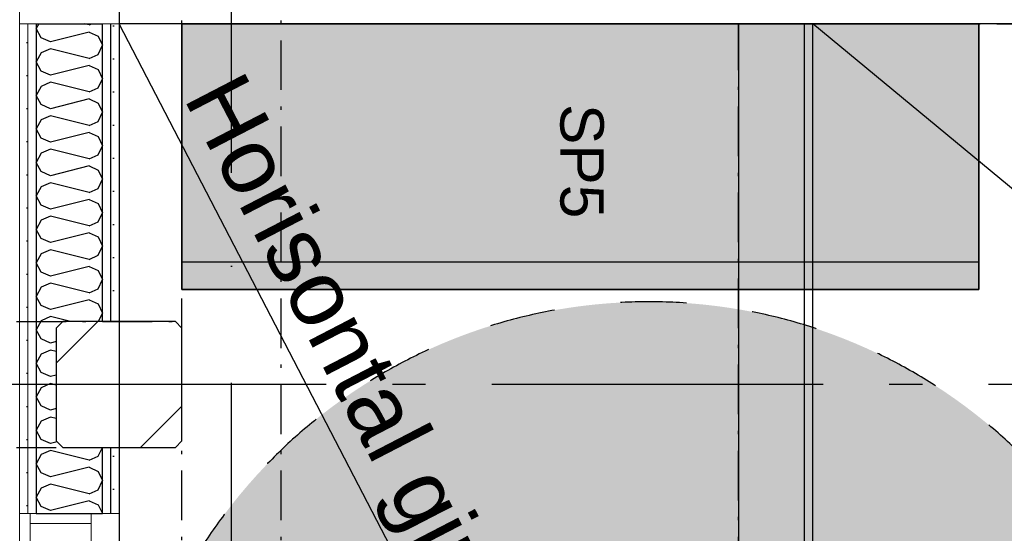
# Model space of a CAD drawing. Header units: millimetres. Extents: x -173281 to 144469, y -85977 to 83288.
# Tile 161 of 256: x -65223 to -63737, y -35642 to -34866. Entities that reach past the tile are written whole.
import ezdxf
from ezdxf.enums import TextEntityAlignment as Align

# ---------------------------------------------------------------- set-up
doc = ezdxf.new("R2010")
doc.units = ezdxf.units.MM
doc.header["$LTSCALE"] = 0.5
doc.header["$MEASUREMENT"] = 0
for name, pattern in [('Akselinje', [1500, 1000, -200, 100, -200]), ('Over snittplan', [260, 150, -50, 10, -50]), ('PLINE', [0]), ('Prikk & stiplet', [1340.555525, 705.555534, -352.777767, 0, -282.222223]), ('Stipling', [400, 200, -200])]:
    doc.linetypes.add(name, pattern=pattern)
for name, color, linetype in [('00 Møblering fra Hellevang Kontorsystermer AS(Nye konstruksjoner)', 7, 'Continuous'), ('222- Søyler', 7, 'Continuous'), ('222- Søyler  (Skravur)', 7, 'Continuous'), ('223- Bjelker', 7, 'Continuous'), ('24-- Innervegger (Skravur)(Nye konstruksjoner)', 7, 'Continuous'), ('24-- Innervegger(Nye konstruksjoner)', 7, 'Continuous'), ('242- Ikke-bærende innervegger (Skravur)(Nye konstruksjoner)', 7, 'Continuous'), ('244- Vinduer_ dører_ foldevegger(Nye konstruksjoner)', 7, 'Continuous'), ('245- Skjørt(Nye konstruksjoner)', 7, 'Continuous'), ('256- Faste himlinger og overflatebehandling', 7, 'Continuous'), ('256- Faste himlinger og overflatebehandling(Nye konstruksjoner)', 7, 'Continuous'), ('279- Annet fast inventar(Nye konstruksjoner)', 7, 'Continuous'), ('82-- Modullinjer', 7, 'Continuous'), ('852- Teknisk_symbolsk informasjon_ bygning(Nye konstruksjoner)', 7, 'Continuous'), ('862- M___Nettoareal(Nye konstruksjoner)', 7, 'Continuous'), ('862- M___Nettoareal(Polylinje)(Nye konstruksjoner)', 7, 'Continuous'), ('862- M___Nettoareal(Tekst)(Nye konstruksjoner)', 7, 'Continuous')]:
    doc.layers.add(name, color=color, linetype=linetype)
doc.layers.add('234- Vinduer_ dører_ porter(Nye konstruksjoner)', color=7, linetype='Continuous', lineweight=0)
doc.layers.add('236- Innvendig kledning og overflate(Nye konstruksjoner)', color=7, linetype='Continuous', lineweight=0)
doc.styles.add('GENERATED_STYLE_1', font='arial.ttf')
doc.styles.add('GENERATED_STYLE_2', font='arial.ttf')
pattern_1 = [(270, (0, 0), (86.60254, 0), [0, -50]), (270, (43.3, -25), (86.60254, 0), [0, -50])]

# ---------------------------------------------------------------- blocks, each defined once
blk = doc.blocks.new('Kontor__A-130_13', base_point=(-62324.3, -35418.9))
at = {"layer": '862- M___Nettoareal(Polylinje)(Nye konstruksjoner)', "linetype": 'PLINE', "flags": 128}
blk.add_lwpolyline([(-65073.2, -34871.9), (-65073.2, -36891.9), (-61590.7, -36891.9), (-61590.7, -34871.9)], close=True, dxfattribs=at)
at = {"layer": '862- M___Nettoareal(Tekst)(Nye konstruksjoner)', "style": 'GENERATED_STYLE_1'}
for tag, height, p in [('DUMMY_863', 150, (-64095.3, -35677)), ('DUMMY_862', 150, (-64331, -35997.2)), ('zoneNameLine2', 150, (-64095.3, -36694.7)), ('ROOM_NAME', 150, (-64331, -36694.7)), ('DUMMY_861', 100, (-64488.1, -36294.5)), ('ROOM_NUMBER', 100, (-64488.1, -36683.3)), ('DUMMY_864', 100, (-63859.6, -36660.4))]:
    blk.add_attdef(tag, text='', height=height, rotation=90, dxfattribs=at).set_placement(p, align=Align.TOP_LEFT)
blk = doc.blocks.new('*X90')
at = {"layer": '24-- Innervegger (Skravur)(Nye konstruksjoner)', "linetype": 'PLINE'}
for p, q in [((-65194.2, -34871.9), (-65198.2, -34879)), ((-65190.5, -34892.9), (-65198.2, -34879)), ((-65118.2, -34884.4), (-65176.9, -34899)), ((-65118.2, -34873.7), (-65125.4, -34871.9)), ((-65118.2, -34873.7), (-65114.3, -34871.9)), ((-65118.2, -34884.4), (-65104.7, -34890.5)), ((-65176.9, -34899), (-65190.5, -34892.9)), ((-65104.7, -34890.5), (-65098.2, -34904.3)), ((-65176.9, -34909.6), (-65190.5, -34915.8)), ((-65118.2, -34924.3), (-65176.9, -34909.6)), ((-65104.7, -34918.1), (-65098.2, -34904.3)), ((-65190.5, -34915.8), (-65198.2, -34929.6)), ((-65118.2, -34924.3), (-65104.7, -34918.1)), ((-65190.5, -34943.4), (-65198.2, -34929.6)), ((-65176.9, -34949.6), (-65190.5, -34943.4)), ((-65118.2, -34934.9), (-65176.9, -34949.6)), ((-65118.2, -34934.9), (-65104.7, -34941.1)), ((-65104.7, -34941.1), (-65098.2, -34954.9)), ((-65104.7, -34968.7), (-65098.2, -34954.9)), ((-65190.5, -34966.4), (-65198.2, -34980.2)), ((-65176.9, -34960.2), (-65190.5, -34966.4)), ((-65118.2, -34974.9), (-65176.9, -34960.2)), ((-65118.2, -34974.9), (-65104.7, -34968.7)), ((-65190.5, -34994), (-65198.2, -34980.2)), ((-65118.2, -34985.5), (-65176.9, -35000.2)), ((-65118.2, -34985.5), (-65104.7, -34991.7)), ((-65176.9, -35000.2), (-65190.5, -34994)), ((-65104.7, -34991.7), (-65098.2, -35005.5)), ((-65190.5, -35017), (-65198.2, -35030.8)), ((-65176.9, -35010.8), (-65190.5, -35017)), ((-65118.2, -35025.5), (-65176.9, -35010.8)), ((-65104.7, -35019.3), (-65098.2, -35005.5)), ((-65190.5, -35044.6), (-65198.2, -35030.8)), ((-65118.2, -35025.5), (-65104.7, -35019.3)), ((-65176.9, -35050.8), (-65190.5, -35044.6)), ((-65118.2, -35036.1), (-65176.9, -35050.8)), ((-65118.2, -35036.1), (-65104.7, -35042.3)), ((-65104.7, -35042.3), (-65098.2, -35056.1)), ((-65176.9, -35061.4), (-65190.5, -35067.6)), ((-65118.2, -35076.1), (-65176.9, -35061.4)), ((-65104.7, -35069.9), (-65098.2, -35056.1)), ((-65190.5, -35067.6), (-65198.2, -35081.4)), ((-65118.2, -35076.1), (-65104.7, -35069.9)), ((-65190.5, -35095.2), (-65198.2, -35081.4)), ((-65118.2, -35086.7), (-65176.9, -35101.4)), ((-65118.2, -35086.7), (-65104.7, -35092.9)), ((-65176.9, -35101.4), (-65190.5, -35095.2)), ((-65104.7, -35092.9), (-65098.2, -35106.7)), ((-65104.7, -35120.5), (-65098.2, -35106.7)), ((-65190.5, -35118.2), (-65198.2, -35132)), ((-65176.9, -35112), (-65190.5, -35118.2)), ((-65118.2, -35126.7), (-65176.9, -35112)), ((-65118.2, -35126.7), (-65104.7, -35120.5)), ((-65190.5, -35145.8), (-65198.2, -35132)), ((-65176.9, -35151.9), (-65190.5, -35145.8)), ((-65118.2, -35137.3), (-65176.9, -35151.9)), ((-65118.2, -35137.3), (-65104.7, -35143.4)), ((-65104.7, -35143.4), (-65098.2, -35157.3)), ((-65176.9, -35162.6), (-65190.5, -35168.7)), ((-65118.2, -35177.2), (-65176.9, -35162.6)), ((-65104.7, -35171.1), (-65098.2, -35157.3)), ((-65190.5, -35168.7), (-65198.2, -35182.6)), ((-65118.2, -35177.2), (-65104.7, -35171.1)), ((-65190.5, -35196.4), (-65198.2, -35182.6)), ((-65176.9, -35202.5), (-65190.5, -35196.4)), ((-65118.2, -35187.9), (-65176.9, -35202.5)), ((-65118.2, -35187.9), (-65104.7, -35194)), ((-65104.7, -35194), (-65098.2, -35207.8)), ((-65104.7, -35221.7), (-65098.2, -35207.8)), ((-65190.5, -35219.3), (-65198.2, -35233.1)), ((-65176.9, -35213.2), (-65190.5, -35219.3)), ((-65118.2, -35227.8), (-65176.9, -35213.2)), ((-65118.2, -35227.8), (-65104.7, -35221.7)), ((-65190.5, -35247), (-65198.2, -35233.1)), ((-65118.2, -35238.5), (-65176.9, -35253.1)), ((-65118.2, -35238.5), (-65104.7, -35244.6)), ((-65176.9, -35253.1), (-65190.5, -35247)), ((-65104.7, -35244.6), (-65098.2, -35258.4)), ((-65190.5, -35269.9), (-65198.2, -35283.7)), ((-65176.9, -35263.7), (-65190.5, -35269.9)), ((-65118.2, -35278.4), (-65176.9, -35263.7)), ((-65104.7, -35272.2), (-65098.2, -35258.4)), ((-65190.5, -35297.5), (-65198.2, -35283.7)), ((-65118.2, -35278.4), (-65104.7, -35272.2)), ((-65176.9, -35303.7), (-65190.5, -35297.5)), ((-65118.2, -35289), (-65176.9, -35303.7)), ((-65118.2, -35289), (-65104.7, -35295.2)), ((-65104.7, -35295.2), (-65098.2, -35309)), ((-65176.9, -35314.3), (-65190.5, -35320.5)), ((-65146.5, -35321.9), (-65176.9, -35314.3)), ((-65104.3, -35321.9), (-65098.2, -35309)), ((-65190.5, -35320.5), (-65198.2, -35334.3)), ((-65190.5, -35348.1), (-65198.2, -35334.3)), ((-65176.9, -35354.3), (-65190.5, -35348.1)), ((-65168.2, -35352.1), (-65176.9, -35354.3)), ((-65190.5, -35371.1), (-65198.2, -35384.9)), ((-65176.9, -35364.9), (-65190.5, -35371.1)), ((-65168.2, -35367.1), (-65176.9, -35364.9)), ((-65190.5, -35398.7), (-65198.2, -35384.9)), ((-65176.9, -35404.9), (-65190.5, -35398.7)), ((-65168.2, -35402.7), (-65176.9, -35404.9)), ((-65176.9, -35415.5), (-65190.5, -35421.7)), ((-65168.2, -35417.7), (-65176.9, -35415.5)), ((-65190.5, -35421.7), (-65198.2, -35435.5)), ((-65190.5, -35449.3), (-65198.2, -35435.5)), ((-65176.9, -35455.5), (-65190.5, -35449.3)), ((-65168.2, -35453.3), (-65176.9, -35455.5)), ((-65190.5, -35472.3), (-65198.2, -35486.1)), ((-65176.9, -35466.1), (-65190.5, -35472.3)), ((-65168.2, -35468.3), (-65176.9, -35466.1)), ((-65190.5, -35499.9), (-65198.2, -35486.1)), ((-65176.9, -35506), (-65190.5, -35499.9)), ((-65166.6, -35503.5), (-65176.9, -35506)), ((-65190.5, -35522.8), (-65198.2, -35536.7)), ((-65176.9, -35516.7), (-65190.5, -35522.8)), ((-65118.2, -35531.3), (-65176.9, -35516.7)), ((-65104.7, -35525.2), (-65098.4, -35511.9)), ((-65190.5, -35550.5), (-65198.2, -35536.7)), ((-65118.2, -35531.3), (-65104.7, -35525.2)), ((-65176.9, -35556.6), (-65190.5, -35550.5)), ((-65118.2, -35542), (-65176.9, -35556.6)), ((-65118.2, -35542), (-65104.7, -35548.1)), ((-65104.7, -35548.1), (-65098.2, -35561.9)), ((-65176.9, -35567.3), (-65190.5, -35573.4)), ((-65118.2, -35581.9), (-65176.9, -35567.3)), ((-65104.7, -35575.8), (-65098.2, -35561.9)), ((-65190.5, -35573.4), (-65198.2, -35587.2)), ((-65118.2, -35581.9), (-65104.7, -35575.8)), ((-65190.5, -35601.1), (-65198.2, -35587.2)), ((-65118.2, -35592.6), (-65176.9, -35607.2)), ((-65118.2, -35592.6), (-65104.7, -35598.7)), ((-65176.9, -35607.2), (-65190.5, -35601.1)), ((-65104.7, -35598.7), (-65098.4, -35611.9))]:
    blk.add_line(p, q, dxfattribs=at)
blk = doc.blocks.new('Dørstempel[3]', base_point=(-65223.2, -36121.9))
at = {"layer": '852- Teknisk_symbolsk informasjon_ bygning(Nye konstruksjoner)', "char_height": 75, "attachment_point": 1, "rotation": 90, "style": 'GENERATED_STYLE_1'}
for s, insert in [('\\A1;{\\pql;\\pt0,50;\\fArial|b0|i0|c0|p0;\\W1.000000;x2\xa0090\\fArial|b0|i0|c0|p0;\\W1.000000;\\A1{\\H.66x;\\S^  ;}\\fArial|b0|i0|c0|p0;\\W1.000000;\\fArial|b0|i0|c0|p0;\\W1.000000;\\A1{\\H.66x;\\S^  ;}}', (-65848.9, -36050.5)), ('\\A1;{\\pql;\\pt0,50;\\fArial|b0|i0|c0|p0;\\W1.000000;990\\fArial|b0|i0|c0|p0;\\W1.000000;\\A1{\\H.66x;\\S^  ;}\\fArial|b0|i0|c0|p0;\\W1.000000;\\fArial|b0|i0|c0|p0;\\W1.000000;\\A1{\\H.66x;\\S^  ;}}', (-65848.9, -36222.1))]:
    blk.add_mtext(s, dxfattribs=dict(at, insert=insert))
at = {"layer": '852- Teknisk_symbolsk informasjon_ bygning(Nye konstruksjoner)', "style": 'GENERATED_STYLE_1'}
for tag, p in [('DUMMY_228', (-65866, -35741.7)), ('DUMMY_230', (-65748.2, -36222.1)), ('DUMMY_232', (-65630.3, -36239.3)), ('DUMMY_234', (-65512.4, -36239.3))]:
    blk.add_attdef(tag, text='', height=75, rotation=90, dxfattribs=at).set_placement(p, align=Align.TOP_LEFT)
blk.add_attdef('AC_WIDO_ID', text='', height=100, rotation=90, dxfattribs=at).set_placement((-65866, -36089.4), align=Align.BOTTOM_CENTER)
for tag, p in [('DUMMY_229', (-65748.2, -36279.3)), ('DUMMY_231', (-65630.3, -36279.3)), ('DUMMY_233', (-65512.4, -36279.3)), ('strUnitPrefix', (-65866, -36296.4))]:
    blk.add_attdef(tag, text='', height=75, rotation=90, dxfattribs=at).set_placement(p, align=Align.TOP_RIGHT)
blk = doc.blocks.new('Dør[5]')
at = {"layer": '234- Vinduer_ dører_ porter(Nye konstruksjoner)', "linetype": 'PLINE'}
for p, q in [((-65223.2, -36631.9), (-65223.2, -35611.9)), ((-65207.2, -35626.9), (-65207.2, -35611.9)), ((-65207.2, -35611.9), (-65115.2, -35611.9)), ((-65115.2, -35626.9), (-65115.2, -35611.9)), ((-65073.2, -36631.9), (-65073.2, -35611.9)), ((-65207.2, -35626.9), (-65207.2, -35676.9)), ((-65115.2, -35626.9), (-65207.2, -35626.9)), ((-65115.2, -35676.9), (-65115.2, -35626.9)), ((-65207.2, -35676.9), (-66097.2, -35676.9)), ((-65207.2, -36566.9), (-65207.2, -35676.9)), ((-65207.2, -35676.9), (-65115.2, -35676.9)), ((-65115.2, -35676.9), (-65115.2, -36566.9)), ((-65115.2, -36566.9), (-65207.2, -36566.9)), ((-65207.2, -36566.9), (-65207.2, -36616.9)), ((-65115.2, -36616.9), (-65115.2, -36566.9)), ((-65207.2, -36616.9), (-65207.2, -36631.9)), ((-65207.2, -36616.9), (-65115.2, -36616.9)), ((-65115.2, -36616.9), (-65115.2, -36631.9)), ((-65207.2, -36631.9), (-65115.2, -36631.9))]:
    blk.add_line(p, q, dxfattribs=at)
blk.add_arc((-65207.2, -35676.9), 890, 180, 270, dxfattribs=at)
at = {"layer": '236- Innvendig kledning og overflate(Nye konstruksjoner)', "linetype": 'PLINE'}
for p, q in [((-65223.2, -35611.9), (-65210.7, -35611.9)), ((-65210.7, -35611.9), (-65207.2, -35611.9)), ((-65207.2, -35611.9), (-65198.2, -35611.9)), ((-65207.2, -35611.9), (-65198.2, -35611.9)), ((-65098.2, -35611.9), (-65085.7, -35611.9)), ((-65085.7, -35611.9), (-65073.2, -35611.9)), ((-65223.2, -36631.9), (-65210.7, -36631.9)), ((-65210.7, -36631.9), (-65207.2, -36631.9)), ((-65207.2, -36631.9), (-65198.2, -36631.9)), ((-65207.2, -36631.9), (-65198.2, -36631.9)), ((-65098.2, -36631.9), (-65085.7, -36631.9)), ((-65085.7, -36631.9), (-65073.2, -36631.9))]:
    blk.add_line(p, q, dxfattribs=at)
at = {"layer": '244- Vinduer_ dører_ foldevegger(Nye konstruksjoner)', "linetype": 'PLINE'}
for p, q in [((-65198.2, -35611.9), (-65115.2, -35611.9)), ((-65198.2, -35611.9), (-65115.2, -35611.9)), ((-65115.2, -35611.9), (-65098.2, -35611.9)), ((-65198.2, -36631.9), (-65115.2, -36631.9)), ((-65198.2, -36631.9), (-65115.2, -36631.9)), ((-65115.2, -36631.9), (-65098.2, -36631.9))]:
    blk.add_line(p, q, dxfattribs=at)
at = {"layer": '852- Teknisk_symbolsk informasjon_ bygning(Nye konstruksjoner)'}
ref = blk.add_blockref('Dørstempel[3]', (-65223.2, -36121.9), dxfattribs=at)
ref.add_attrib('AC_WIDO_ID', 'A-130', dxfattribs={"color": 7, "height": 100, "rotation": 90, "style": 'GENERATED_STYLE_1'}).set_placement((-65866, -36089.4), align=Align.BOTTOM_CENTER)
ref.add_attrib('strUnitPrefix', 'BxH:', dxfattribs={"color": 7, "height": 75, "rotation": 90, "style": 'GENERATED_STYLE_1'}).set_placement((-65866, -36296.4), align=Align.TOP_RIGHT)
ref.add_attrib('DUMMY_232', '-', dxfattribs={"color": 7, "height": 75, "rotation": 90, "style": 'GENERATED_STYLE_1'}).set_placement((-65630.3, -36239.3), align=Align.TOP_LEFT)
ref.add_attrib('DUMMY_234', '38 dB', dxfattribs={"color": 7, "height": 75, "rotation": 90, "style": 'GENERATED_STYLE_1'}).set_placement((-65512.4, -36239.3), align=Align.TOP_LEFT)
blk = doc.blocks.new('Standard grid marker[177]', base_point=(20939.5, -35416.9))
at = {"layer": '82-- Modullinjer', "linetype": 'Akselinje'}
blk.add_line((20739.5, -35416.9), (-81321.3, -35416.9), dxfattribs=at)
at = {"layer": '82-- Modullinjer', "style": 'GENERATED_STYLE_2'}
for tag, p in [('AC_MarkerText_1_1', (-81898.8, -35456.9)), ('AC_MarkerText_1_0', (21062, -35456.9))]:
    blk.add_attdef(tag, text='', height=175, rotation=90, dxfattribs=at).set_placement(p, align=Align.TOP_CENTER)
blk = doc.blocks.new('Skilt handikap[257]', base_point=(-65073.2, -36891.9))
at = {"layer": '279- Annet fast inventar(Nye konstruksjoner)', "linetype": 'Continuous'}
blk.add_hatch(color=256, dxfattribs=at).paths.add_polyline_path([(-63473.2, -36091.9, 1), (-65073.2, -36091.9, 1)])
at = {"layer": '279- Annet fast inventar(Nye konstruksjoner)', "linetype": 'Stipling', "flags": 128}
blk.add_lwpolyline([(-63473.2, -36091.9, 1), (-65073.2, -36091.9, 1)], format="xyb", close=True, dxfattribs=at)
blk = doc.blocks.new('Standard grid marker[269]', base_point=(-65073.2, 26434.4))
at = {"layer": '82-- Modullinjer', "linetype": 'Akselinje'}
blk.add_line((-65073.2, 26234.4), (-65073.2, -50374.4), dxfattribs=at)
at = {"layer": '82-- Modullinjer', "style": 'GENERATED_STYLE_2'}
for tag, p in [('AC_MarkerText_1_0', (-65200.7, 26644.4)), ('AC_MarkerText_1_1', (-65200.7, -50864.4))]:
    blk.add_attdef(tag, text='', height=175, rotation=90, dxfattribs=at).set_placement(p, align=Align.TOP_CENTER)

msp = doc.modelspace()

# ---------------------------------------------------------------- hatches: boundary and pattern name
at = {"layer": '00 Møblering fra Hellevang Kontorsystermer AS(Nye konstruksjoner)', "linetype": 'Continuous'}
msp.add_hatch(color=256, dxfattribs=at).paths.add_polyline_path([(-63775.3, -34871.9), (-63775.3, -35273.3), (-64978.2, -35273.3), (-64978.2, -34871.9)])
at = {"layer": '222- Søyler  (Skravur)', "linetype": 'Continuous'}
h = msp.add_hatch(dxfattribs=at)
h.set_pattern_fill('Skrålinjer_3', color=256, style=0, pattern_type=2)
h.set_pattern_definition([(45, (0, 0), (-127.2792, 127.2792), [])])
h.paths.add_polyline_path([(-64978.2, -35501.9), (-64978.2, -35331.9), (-64988.2, -35321.9), (-65158.2, -35321.9), (-65168.2, -35331.9), (-65168.2, -35501.9), (-65158.2, -35511.9), (-64988.2, -35511.9)])
at = {"layer": '24-- Innervegger (Skravur)(Nye konstruksjoner)', "linetype": 'Continuous'}
h = msp.add_hatch(dxfattribs=at)
h.set_pattern_fill('Gips', color=256, style=0, pattern_type=2)
h.set_pattern_definition([(180, (0, 0), (0, 86.60254), [0, -50]), (180, (-25, -43.3), (0, 86.60254), [0, -50])])
h.paths.add_polyline_path([(-65210.7, -34871.9), (-61478.2, -34871.9), (-61478.2, -34859.4), (-65210.7, -34859.4)])
h = msp.add_hatch(dxfattribs=at)
h.set_pattern_fill('Gips', color=256, style=0, pattern_type=2)
h.set_pattern_definition(pattern_1)
h.paths.add_polyline_path([(-65223.2, -34871.9), (-65223.2, -35611.9), (-65210.7, -35611.9), (-65210.7, -34871.9)])
h = msp.add_hatch(dxfattribs=at)
h.set_pattern_fill('Gips', color=256, style=0, pattern_type=2)
h.set_pattern_definition(pattern_1)
h.paths.add_polyline_path([(-65198.2, -34871.9), (-65210.7, -34871.9), (-65210.7, -35611.9), (-65198.2, -35611.9)])
h = msp.add_hatch(dxfattribs=at)
h.set_pattern_fill('Gips', color=256, style=0, pattern_type=2)
h.set_pattern_definition(pattern_1)
h.paths.add_polyline_path([(-65098.2, -35321.9), (-65085.7, -35321.9), (-65085.7, -34871.9), (-65098.2, -34871.9)])
h = msp.add_hatch(dxfattribs=at)
h.set_pattern_fill('Gips', color=256, style=0, pattern_type=2)
h.set_pattern_definition(pattern_1)
h.paths.add_polyline_path([(-65085.7, -35321.9), (-65073.2, -35321.9), (-65073.2, -34871.9), (-65085.7, -34871.9)])
h = msp.add_hatch(dxfattribs=at)
h.set_pattern_fill('Gips', color=256, style=0, pattern_type=2)
h.set_pattern_definition(pattern_1)
h.paths.add_polyline_path([(-65085.7, -35511.9), (-65098.2, -35511.9), (-65098.2, -35611.9), (-65085.7, -35611.9)])
h = msp.add_hatch(dxfattribs=at)
h.set_pattern_fill('Gips', color=256, style=0, pattern_type=2)
h.set_pattern_definition(pattern_1)
h.paths.add_polyline_path([(-65073.2, -35511.9), (-65085.7, -35511.9), (-65085.7, -35611.9), (-65073.2, -35611.9)])
at = {"layer": '242- Ikke-bærende innervegger (Skravur)(Nye konstruksjoner)', "linetype": 'Continuous'}
h = msp.add_hatch(dxfattribs=at)
h.set_pattern_fill('Gips', color=256, style=0, pattern_type=2)
h.set_pattern_definition(pattern_1)
h.paths.add_polyline_path([(-65210.7, -34859.4), (-65223.2, -34871.9), (-65210.7, -34871.9)])
h = msp.add_hatch(dxfattribs=at)
h.set_pattern_fill('Gips', color=256, style=0, pattern_type=2)
h.set_pattern_definition(pattern_1)
h.paths.add_polyline_path([(-65223.2, -34859.4), (-65223.2, -34871.9), (-65210.7, -34859.4)])

# ---------------------------------------------------------------- linework, layer by layer
at = {"layer": '00 Møblering fra Hellevang Kontorsystermer AS(Nye konstruksjoner)', "linetype": 'PLINE', "flags": 128}
msp.add_lwpolyline([(-63775.3, -34871.9), (-63775.3, -35273.3), (-64978.2, -35273.3), (-64978.2, -34871.9)], close=True, dxfattribs=at)
at = {"layer": '00 Møblering fra Hellevang Kontorsystermer AS(Nye konstruksjoner)', "linetype": 'PLINE'}
msp.add_lwpolyline([(-63775.3, -34871.9), (-64978.2, -34871.9), (-64978.2, -35273.3), (-63775.3, -35273.3)], close=True, dxfattribs=at)
msp.add_lwpolyline([(-63775.3, -35232.3), (-64978.2, -35232.3)], dxfattribs=at)
at = {"layer": '222- Søyler', "linetype": 'PLINE', "flags": 128}
msp.add_lwpolyline([(-64978.2, -35501.9), (-64978.2, -35331.9), (-64988.2, -35321.9), (-65158.2, -35321.9), (-65168.2, -35331.9), (-65168.2, -35501.9), (-65158.2, -35511.9), (-64988.2, -35511.9)], close=True, dxfattribs=at)
at = {"layer": '223- Bjelker', "linetype": 'Over snittplan'}
for p, q in [((-64978.2, -43811.9), (-64978.2, -25816.9)), ((-64828.2, -43811.9), (-64828.2, -25816.9))]:
    msp.add_line(p, q, dxfattribs=at)
at = {"layer": '223- Bjelker', "linetype": 'Prikk & stiplet'}
msp.add_line((-64903.2, -43811.9), (-64903.2, -25816.9), dxfattribs=at)
at = {"layer": '236- Innvendig kledning og overflate(Nye konstruksjoner)', "linetype": 'PLINE'}
for p, q in [((-65210.7, -34871.9), (-65210.7, -35611.9)), ((-65223.2, -35611.9), (-65210.7, -35611.9)), ((-65210.7, -35611.9), (-65207.2, -35611.9)), ((-65207.2, -35611.9), (-65198.2, -35611.9)), ((-65098.2, -35611.9), (-65085.7, -35611.9)), ((-65085.7, -35611.9), (-65073.2, -35611.9))]:
    msp.add_line(p, q, dxfattribs=at)
at = {"layer": '236- Innvendig kledning og overflate(Nye konstruksjoner)', "linetype": 'PLINE', "flags": 128}
for points in [[(-65223.2, -34596.9), (-65223.2, -34871.9)], [(-65223.2, -34871.9), (-65210.7, -34871.9)], [(-65223.2, -34871.9), (-65210.7, -34871.9)], [(-65223.2, -34871.9), (-65223.2, -35611.9)], [(-65210.7, -34871.9), (-61478.2, -34871.9)], [(-65210.7, -34871.9), (-65198.2, -34871.9)], [(-65098.2, -34871.9), (-65085.7, -34871.9)], [(-65085.7, -34871.9), (-65073.2, -34871.9)], [(-65073.2, -35321.9), (-65073.2, -34871.9)], [(-65073.2, -35611.9), (-65073.2, -35511.9)]]:
    msp.add_lwpolyline(points, dxfattribs=at)
at = {"layer": '24-- Innervegger(Nye konstruksjoner)', "linetype": 'PLINE'}
for p, q in [((-65198.2, -34871.9), (-65198.2, -35611.9)), ((-65098.2, -35321.9), (-65098.2, -34871.9)), ((-65085.7, -35321.9), (-65085.7, -34871.9)), ((-65098.2, -35611.9), (-65098.2, -35511.9)), ((-65085.7, -35611.9), (-65085.7, -35511.9)), ((-65198.2, -35611.9), (-65115.2, -35611.9)), ((-65115.2, -35611.9), (-65098.2, -35611.9))]:
    msp.add_line(p, q, dxfattribs=at)
at = {"layer": '24-- Innervegger(Nye konstruksjoner)', "linetype": 'PLINE', "flags": 128}
msp.add_lwpolyline([(-65198.2, -34871.9), (-65098.2, -34871.9)], dxfattribs=at)
at = {"layer": '245- Skjørt(Nye konstruksjoner)', "linetype": 'PLINE', "flags": 128}
for points in [[(-64038.2, -34871.9), (-64138.2, -34871.9)], [(-64138.2, -34871.9), (-64138.2, -36891.9)], [(-64025.7, -34871.9), (-64038.2, -34871.9)], [(-64025.7, -36891.9), (-64025.7, -34871.9)]]:
    msp.add_lwpolyline(points, dxfattribs=at)
at = {"layer": '256- Faste himlinger og overflatebehandling', "linetype": 'Over snittplan'}
for p, q in [((-77578.2, -35321.9), (-64978.2, -35321.9)), ((-77578.2, -35511.9), (-65168.2, -35511.9))]:
    msp.add_line(p, q, dxfattribs=at)
at = {"layer": '256- Faste himlinger og overflatebehandling(Nye konstruksjoner)', "linetype": 'PLINE'}
for p, q in [((-64025.7, -36891.9), (-65073.2, -34871.9)), ((-61590.7, -36891.9), (-64025.7, -34871.9))]:
    msp.add_line(p, q, dxfattribs=at)
at = {"layer": '256- Faste himlinger og overflatebehandling(Nye konstruksjoner)', "linetype": 'PLINE', "flags": 128}
msp.add_lwpolyline([(-64038.2, -36891.9), (-64038.2, -34871.9), (-65073.2, -34871.9), (-65073.2, -36891.9)], close=True, dxfattribs=at)
at = {"layer": '256- Faste himlinger og overflatebehandling(Nye konstruksjoner)', "linetype": 'Over snittplan', "flags": 128}
for points in [[(-64138.2, -36891.9), (-64138.2, -34871.9)], [(-64138.2, -34871.9), (-61590.7, -34871.9)]]:
    msp.add_lwpolyline(points, dxfattribs=at)

# ---------------------------------------------------------------- block references
at = {"layer": '24-- Innervegger(Nye konstruksjoner)'}
msp.add_blockref('*X90', (0, 0), dxfattribs=at)
at = {"layer": '244- Vinduer_ dører_ foldevegger(Nye konstruksjoner)', "linetype": 'PLINE'}
msp.add_blockref('Dør[5]', (0, 0), dxfattribs=at)
at = {"layer": '279- Annet fast inventar(Nye konstruksjoner)', "linetype": 'PLINE'}
msp.add_blockref('Skilt handikap[257]', (-65073.2, -36891.9), dxfattribs=at)
at = {"layer": '82-- Modullinjer', "linetype": 'PLINE'}
for name, p in [('Standard grid marker[269]', (-65073.2, 26434.4)), ('Standard grid marker[177]', (20939.5, -35416.9))]:
    msp.add_blockref(name, p, dxfattribs=at)
at = {"layer": '862- M___Nettoareal(Nye konstruksjoner)', "linetype": 'Continuous'}
msp.add_blockref('Kontor__A-130_13', (-62324.3, -35418.9), dxfattribs=at)

# ---------------------------------------------------------------- texts
at = {"layer": '00 Møblering fra Hellevang Kontorsystermer AS(Nye konstruksjoner)', "linetype": 'Continuous', "insert": (-64407.9, -35165.9), "char_height": 65.438, "attachment_point": 9, "rotation": 270, "style": 'GENERATED_STYLE_1'}
msp.add_mtext('\\A1;{\\pqr;\\fArial|b0|i0|c0|p0;\\W1.000000;SP\\fArial|b0|i0|c0|p0;\\W1.000000;5}', dxfattribs=at)
at = {"layer": '256- Faste himlinger og overflatebehandling(Nye konstruksjoner)', "linetype": 'Continuous', "insert": (-64888, -34937.3), "char_height": 100, "attachment_point": 1, "rotation": 297.4096, "style": 'GENERATED_STYLE_1'}
msp.add_mtext('\\A1;{\\pql;\\fArial|b0|i0|c0|p0;\\W1.000000;Horisontal gips (nedkassing)}', dxfattribs=at)

doc.saveas('drawing.dxf')
